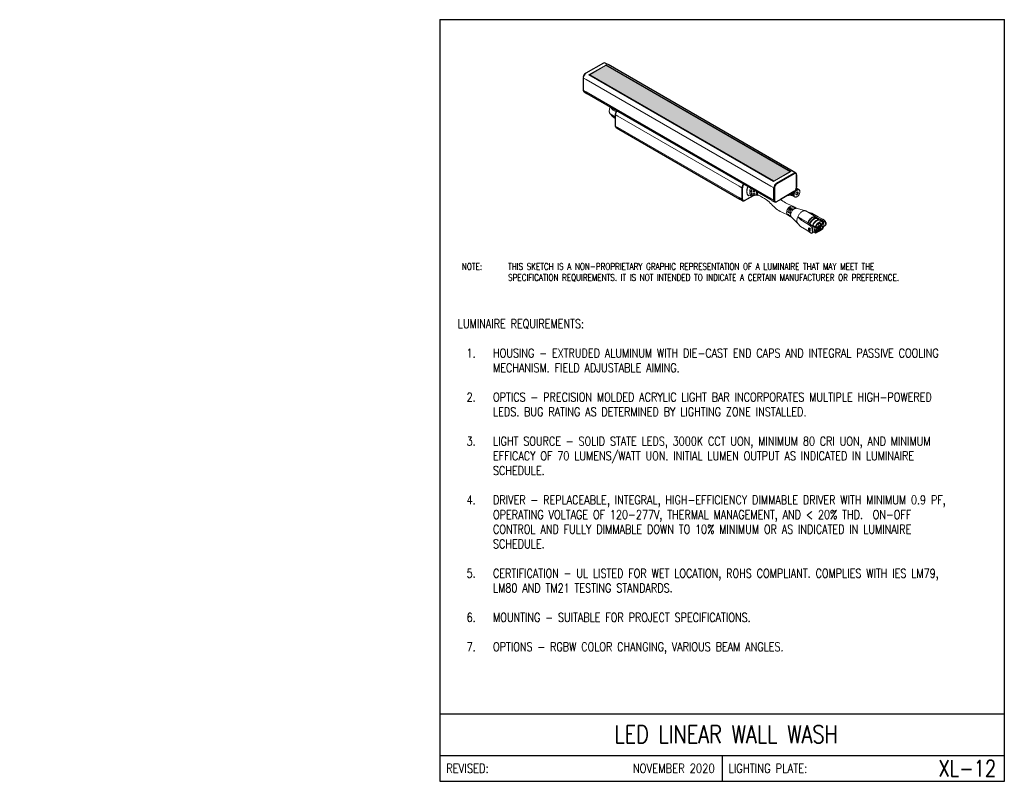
# Model space of a CAD drawing. Header units: inches. Extents: x -5.1 to 6.8, y 0 to 9.2.
import ezdxf
from ezdxf.enums import TextEntityAlignment as Align

# ---------------------------------------------------------------- set-up
doc = ezdxf.new("R2010")
doc.units = ezdxf.units.IN
doc.header["$MEASUREMENT"] = 0
doc.layers.add('E-DETL', color=10, linetype='CONTINUOUS', lineweight=30)
doc.layers.add('E-DETL-FINE', color=9, linetype='CONTINUOUS', lineweight=0)
doc.layers.add('E-DETL-TEXT', color=3, linetype='CONTINUOUS')
doc.styles.add('romans', font='ROMANS.SHX', dxfattribs={"width": 0.8})
doc.styles.get("Standard").update_dxf_attribs({"font": 'ROMANS.SHX', "width": 0.8, "height": 0.125})

msp = doc.modelspace()

# ---------------------------------------------------------------- hatches: boundary and pattern name
at = {"layer": 'E-DETL-FINE'}
h = msp.add_hatch(dxfattribs=at)
h.set_pattern_fill('DOTS', color=256, scale=0.3)
edge = h.paths.add_edge_path()
edge.add_ellipse((4.032, 7.245), major_axis=(0.00535, 0), ratio=0.577332, start_angle=225.0022, end_angle=314.9978)
edge.add_line((4.036, 7.243), (4.223, 7.351))
edge.add_ellipse((4.219, 7.353), major_axis=(0.00535, 0), ratio=0.577244, start_angle=315.0022, end_angle=404.9978)
edge.add_line((4.223, 7.355), (2.006, 8.635))
edge.add_ellipse((2.002, 8.633), major_axis=(0.00535, 0), ratio=0.577332, start_angle=45.0022, end_angle=134.9978)
edge.add_line((1.998, 8.635), (1.812, 8.527))
edge.add_ellipse((1.815, 8.525), major_axis=(0.00535, 0), ratio=0.577244, start_angle=135.0022, end_angle=224.9978)
edge.add_line((1.812, 8.523), (4.029, 7.243))

# ---------------------------------------------------------------- linework, layer by layer
at = {"layer": 'E-DETL'}
for p, q in [((0, 9.188), (0, 0)), ((0, 9.188), (6.81, 9.188)), ((6.81, 0), (6.81, 9.188)), ((1.973, 8.663), (1.763, 8.541)), ((2.029, 8.646), (1.995, 8.665)), ((4.261, 7.358), (2.03, 8.646)), ((1.731, 8.492), (1.731, 8.487)), ((1.731, 8.486), (1.731, 8.337)), ((1.761, 8.54), (1.758, 8.538)), ((1.74, 8.317), (1.774, 8.296)), ((1.774, 8.296), (4.004, 7.009)), ((2.117, 8.045), (2.117, 8.042)), ((2.117, 8.042), (2.117, 7.905)), ((2.126, 7.886), (2.158, 7.865)), ((2.159, 7.865), (3.62, 7.021)), ((4.061, 7.214), (4.272, 7.336)), ((4.276, 7.329), (4.065, 7.207)), ((4.295, 7.338), (4.261, 7.358)), ((4.304, 7.317), (4.303, 7.313)), ((4.303, 7.164), (4.303, 7.313)), ((4.304, 7.317), (4.304, 7.168)), ((3.65, 7.16), (3.645, 7.16)), ((3.645, 7.16), (3.645, 7.024)), ((3.65, 7.024), (3.65, 7.16)), ((4.03, 7.01), (4.03, 7.159)), ((4.037, 7.159), (4.037, 7.01)), ((4.302, 7.153), (4.303, 7.154)), ((4.303, 7.164), (4.304, 7.168)), ((4.303, 7.163), (4.304, 7.167)), ((4.304, 7.168), (4.304, 7.167)), ((3.62, 7.021), (3.654, 7.003)), ((3.65, 7.024), (3.645, 7.024)), ((3.676, 7.006), (3.783, 7.068)), ((3.783, 7.068), (3.678, 7.007)), ((4.005, 7.008), (4.039, 6.99)), ((4.065, 6.994), (4.276, 7.116)), ((4.272, 7.114), (4.11, 7.02)), ((4.276, 7.116), (4.272, 7.114)), ((3.678, 7.007), (3.676, 7.006)), ((4.065, 6.994), (4.061, 6.992)), ((4.064, 6.994), (4.061, 6.992)), ((0, 0.813), (6.81, 0.813)), ((0, 0.313), (6.81, 0.313)), ((3.405, 0.313), (3.405, 0)), ((0, 0), (6.81, 0))]:
    msp.add_line(p, q, dxfattribs=at)
for centre, radius, start, end in [((1.986, 8.644), 0.0226, 66.728, 125.5268), ((1.8, 8.483), 0.0686, 122.6055, 177.3945), ((1.792, 8.488), 0.0607, 123.959, 176.0464), ((1.753, 8.335), 0.0226, 174.4698, 233.2738), ((2.185, 8.039), 0.0679, 134.8596, 177.3039), ((2.18, 8.041), 0.0632, 133.8163, 176.9406), ((2.139, 7.903), 0.0223, 174.5613, 232.2437), ((4.284, 7.32), 0.0195, 350.786, 129.2033), ((4.287, 7.316), 0.0171, 350.786, 129.2033), ((3.712, 7.157), 0.0679, 134.8596, 177.3039), ((3.713, 7.157), 0.0632, 133.8163, 176.9406), ((4.098, 7.156), 0.0686, 122.6055, 177.3945), ((4.097, 7.157), 0.0601, 122.6055, 177.3945), ((4.243, 7.167), 0.0601, 302.6055, 357.3945), ((4.3, 7.134), 0.0197, 80.2187, 83.521), ((3.663, 7.02), 0.0191, 170.786, 309.2033), ((3.667, 7.021), 0.0175, 170.786, 309.2033), ((4.049, 7.007), 0.0195, 170.786, 309.2033), ((4.054, 7.008), 0.0171, 170.786, 309.2033)]:
    msp.add_arc(centre, radius, start, end, dxfattribs=at)
at = {"layer": 'E-DETL-FINE'}
for p, q in [((1.803, 8.526), (2.001, 8.64)), ((1.812, 8.527), (1.998, 8.635)), ((2.001, 8.64), (2.007, 8.644)), ((2.001, 8.64), (4.231, 7.352)), ((2.001, 8.636), (2.001, 8.64)), ((2.006, 8.635), (4.223, 7.355)), ((2.007, 8.644), (4.238, 7.356)), ((1.731, 8.486), (1.764, 8.466)), ((1.764, 8.466), (3.995, 7.179)), ((1.797, 8.522), (1.803, 8.526)), ((1.797, 8.522), (4.027, 7.234)), ((1.803, 8.526), (4.034, 7.238)), ((1.81, 8.525), (1.81, 8.522)), ((4.029, 7.243), (1.812, 8.523)), ((1.812, 8.523), (1.812, 8.521)), ((1.731, 8.337), (1.764, 8.317)), ((1.764, 8.317), (3.995, 7.029)), ((2.059, 8.132), (2.084, 8.104)), ((2.084, 8.104), (2.092, 8.098)), ((2.128, 8.077), (2.092, 8.098)), ((2.055, 8.052), (2.088, 8.017)), ((2.056, 8.052), (2.117, 8.016)), ((2.084, 8.022), (2.056, 8.052)), ((2.084, 8.022), (2.092, 8.015)), ((2.092, 8.015), (2.117, 8.001)), ((2.092, 8.013), (2.098, 8.008)), ((2.098, 8.008), (2.117, 7.997)), ((2.117, 7.997), (2.098, 8.008)), ((2.117, 8.042), (2.149, 8.022)), ((3.61, 7.178), (2.149, 8.022)), ((2.117, 7.905), (2.149, 7.885)), ((3.61, 7.042), (2.149, 7.885)), ((4.238, 7.356), (4.027, 7.234)), ((4.036, 7.243), (4.223, 7.351)), ((4.223, 7.347), (4.223, 7.351)), ((4.224, 7.348), (4.224, 7.353)), ((4.238, 7.356), (4.231, 7.352)), ((4.231, 7.352), (4.231, 7.352)), ((3.645, 7.16), (3.61, 7.178)), ((3.762, 7.128), (3.739, 7.115)), ((4.03, 7.159), (3.995, 7.178)), ((4.034, 7.238), (4.027, 7.234)), ((4.029, 7.241), (4.029, 7.243)), ((4.034, 7.238), (4.034, 7.238)), ((4.036, 7.243), (4.036, 7.239)), ((4.289, 7.128), (4.295, 7.125)), ((4.29, 7.129), (4.296, 7.126)), ((4.29, 7.129), (4.296, 7.126)), ((4.292, 7.132), (4.298, 7.128)), ((4.293, 7.133), (4.299, 7.129)), ((4.293, 7.132), (4.299, 7.129)), ((4.295, 7.136), (4.302, 7.131)), ((4.295, 7.136), (4.302, 7.131)), ((4.295, 7.136), (4.303, 7.132)), ((4.297, 7.14), (4.306, 7.134)), ((4.297, 7.139), (4.306, 7.134)), ((4.298, 7.143), (4.31, 7.136)), ((4.298, 7.143), (4.31, 7.136)), ((4.3, 7.146), (4.313, 7.138)), ((4.301, 7.151), (4.321, 7.14)), ((4.301, 7.148), (4.317, 7.139)), ((4.302, 7.153), (4.324, 7.14)), ((4.309, 7.151), (4.303, 7.155)), ((4.303, 7.154), (4.327, 7.14)), ((4.306, 7.152), (4.306, 7.153)), ((4.306, 7.153), (4.33, 7.139)), ((4.309, 7.151), (4.309, 7.151)), ((4.309, 7.151), (4.333, 7.138)), ((3.645, 7.024), (3.61, 7.042)), ((3.724, 7.063), (3.727, 7.065)), ((3.728, 7.064), (3.756, 7.066)), ((3.758, 7.112), (3.739, 7.115)), ((3.739, 7.102), (3.758, 7.099)), ((3.768, 7.072), (3.756, 7.066)), ((3.774, 7.067), (3.791, 7.068)), ((3.8, 7.123), (3.777, 7.109)), ((3.796, 7.106), (3.777, 7.109)), ((3.777, 7.096), (3.796, 7.092)), ((3.809, 7.069), (3.829, 7.071)), ((3.809, 7.069), (3.818, 7.07)), ((3.817, 7.07), (3.839, 7.068)), ((3.838, 7.072), (3.839, 7.071)), ((4.03, 7.01), (3.995, 7.029)), ((4.184, 7.063), (4.252, 7.066)), ((4.232, 7.08), (4.212, 7.079)), ((4.232, 7.08), (4.223, 7.085)), ((4.238, 7.088), (4.232, 7.091)), ((4.248, 7.093), (4.25, 7.096)), ((4.248, 7.093), (4.272, 7.079)), ((4.25, 7.092), (4.248, 7.093)), ((4.248, 7.089), (4.25, 7.091)), ((4.248, 7.089), (4.272, 7.075)), ((4.249, 7.088), (4.248, 7.089)), ((4.248, 7.084), (4.249, 7.087)), ((4.248, 7.084), (4.272, 7.07)), ((4.248, 7.08), (4.25, 7.083)), ((4.248, 7.08), (4.272, 7.066)), ((4.248, 7.069), (4.258, 7.063)), ((4.249, 7.098), (4.251, 7.1)), ((4.249, 7.098), (4.273, 7.084)), ((4.25, 7.096), (4.249, 7.098)), ((4.249, 7.088), (4.272, 7.075)), ((4.249, 7.087), (4.272, 7.074)), ((4.249, 7.076), (4.25, 7.079)), ((4.249, 7.076), (4.273, 7.063)), ((4.25, 7.096), (4.273, 7.083)), ((4.25, 7.096), (4.273, 7.083)), ((4.25, 7.092), (4.272, 7.079)), ((4.25, 7.091), (4.272, 7.078)), ((4.25, 7.083), (4.25, 7.083)), ((4.25, 7.083), (4.272, 7.07)), ((4.25, 7.073), (4.251, 7.075)), ((4.25, 7.073), (4.274, 7.059)), ((4.251, 7.101), (4.251, 7.101)), ((4.251, 7.101), (4.274, 7.088)), ((4.251, 7.1), (4.274, 7.087)), ((4.252, 7.102), (4.274, 7.089)), ((4.252, 7.07), (4.252, 7.072)), ((4.252, 7.07), (4.276, 7.056)), ((4.253, 7.067), (4.254, 7.069)), ((4.253, 7.067), (4.278, 7.053)), ((4.255, 7.104), (4.275, 7.092)), ((4.255, 7.104), (4.275, 7.092)), ((4.256, 7.065), (4.256, 7.066)), ((4.256, 7.065), (4.28, 7.051)), ((4.257, 7.105), (4.276, 7.094)), ((4.258, 7.063), (4.282, 7.049)), ((4.258, 7.063), (4.258, 7.063)), ((4.259, 7.106), (4.277, 7.096)), ((4.26, 7.107), (4.277, 7.097)), ((4.262, 7.108), (4.278, 7.099)), ((4.264, 7.109), (4.279, 7.101)), ((4.265, 7.11), (4.279, 7.102)), ((4.267, 7.111), (4.28, 7.103)), ((4.27, 7.113), (4.281, 7.106)), ((4.27, 7.112), (4.281, 7.106)), ((4.273, 7.114), (4.272, 7.114)), ((4.272, 7.114), (4.282, 7.108)), ((4.273, 7.114), (4.277, 7.117)), ((4.275, 7.116), (4.284, 7.111)), ((4.275, 7.115), (4.283, 7.11)), ((4.278, 7.117), (4.285, 7.113)), ((4.279, 7.118), (4.286, 7.114)), ((4.28, 7.119), (4.287, 7.115)), ((4.282, 7.12), (4.288, 7.117)), ((4.283, 7.122), (4.289, 7.118)), ((4.284, 7.122), (4.29, 7.119)), ((4.286, 7.124), (4.291, 7.121)), ((4.287, 7.126), (4.293, 7.123)), ((4.287, 7.125), (4.292, 7.122)), ((4.296, 7.084), (4.31, 7.076)), ((4.298, 7.095), (4.304, 7.102)), ((4.304, 7.102), (4.304, 7.103)), ((4.304, 7.102), (4.322, 7.091)), ((4.308, 7.052), (4.31, 7.053)), ((4.344, 7.112), (4.344, 7.114)), ((4.23, 6.921), (4.242, 6.914)), ((4.23, 6.921), (4.23, 6.902)), ((4.261, 6.925), (4.249, 6.932)), ((4.254, 6.907), (4.266, 6.9)), ((4.254, 6.887), (4.254, 6.907)), ((4.27, 6.931), (4.258, 6.938)), ((4.285, 6.911), (4.273, 6.918)), ((4.294, 6.917), (4.282, 6.924)), ((4.196, 6.833), (4.208, 6.826)), ((4.214, 6.875), (4.197, 6.865)), ((4.197, 6.865), (4.209, 6.858)), ((4.209, 6.836), (4.197, 6.843)), ((4.22, 6.818), (4.232, 6.811)), ((4.238, 6.861), (4.221, 6.851)), ((4.233, 6.844), (4.221, 6.851)), ((4.221, 6.829), (4.233, 6.822)), ((4.232, 6.832), (4.233, 6.844)), ((4.233, 6.822), (4.232, 6.832)), ((4.318, 6.811), (4.314, 6.8)), ((4.318, 6.811), (4.326, 6.826)), ((4.318, 6.811), (4.368, 6.782)), ((4.352, 6.776), (4.318, 6.811)), ((4.352, 6.776), (4.354, 6.773)), ((4.354, 6.773), (4.428, 6.73)), ((4.368, 6.782), (4.438, 6.74)), ((4.538, 6.809), (4.417, 6.88)), ((4.418, 6.879), (4.417, 6.88)), ((4.433, 6.87), (4.486, 6.853)), ((4.489, 6.852), (4.486, 6.853)), ((4.489, 6.852), (4.563, 6.808)), ((4.543, 6.795), (4.533, 6.8)), ((4.547, 6.801), (4.546, 6.802)), ((4.547, 6.801), (4.551, 6.792)), ((4.547, 6.801), (4.603, 6.773)), ((4.547, 6.801), (4.547, 6.801)), ((4.577, 6.774), (4.556, 6.787)), ((4.563, 6.808), (4.616, 6.782)), ((4.318, 6.729), (4.317, 6.73)), ((4.318, 6.729), (4.352, 6.693)), ((4.353, 6.692), (4.352, 6.693)), ((4.353, 6.692), (4.427, 6.648)), ((4.428, 6.73), (4.472, 6.699)), ((4.44, 6.739), (4.438, 6.74)), ((4.44, 6.739), (4.44, 6.739)), ((4.487, 6.706), (4.44, 6.739)), ((4.461, 6.673), (4.47, 6.666)), ((4.461, 6.669), (4.469, 6.664)), ((4.505, 6.698), (4.504, 6.697)), ((4.518, 6.696), (4.504, 6.697)), ((4.505, 6.698), (4.514, 6.698)), ((4.525, 6.68), (4.506, 6.692)), ((4.506, 6.692), (4.529, 6.69)), ((4.509, 6.7), (4.529, 6.69)), ((4.525, 6.68), (4.525, 6.68)), ((4.572, 6.676), (4.525, 6.68)), ((4.528, 6.676), (4.572, 6.672)), ((4.529, 6.69), (4.536, 6.704)), ((4.529, 6.69), (4.529, 6.69)), ((4.529, 6.689), (4.576, 6.685)), ((4.578, 6.687), (4.533, 6.691)), ((4.538, 6.651), (4.561, 6.638)), ((4.563, 6.642), (4.54, 6.655)), ((4.563, 6.656), (4.549, 6.664)), ((4.553, 6.687), (4.572, 6.676)), ((4.554, 6.687), (4.554, 6.687)), ((4.555, 6.687), (4.555, 6.686)), ((4.558, 6.665), (4.559, 6.665)), ((4.56, 6.683), (4.56, 6.687)), ((4.563, 6.656), (4.563, 6.642)), ((4.566, 6.697), (4.566, 6.697)), ((4.567, 6.656), (4.566, 6.642)), ((4.568, 6.686), (4.58, 6.679)), ((4.572, 6.634), (4.572, 6.672)), ((4.573, 6.633), (4.573, 6.673)), ((4.581, 6.681), (4.574, 6.685)), ((4.578, 6.686), (4.625, 6.744)), ((4.624, 6.743), (4.578, 6.687)), ((4.58, 6.679), (4.58, 6.638)), ((4.628, 6.74), (4.581, 6.681)), ((4.581, 6.638), (4.617, 6.659)), ((4.629, 6.735), (4.584, 6.679)), ((4.584, 6.679), (4.584, 6.641)), ((4.618, 6.66), (4.584, 6.641)), ((4.587, 6.732), (4.587, 6.732)), ((4.604, 6.663), (4.59, 6.671)), ((4.59, 6.656), (4.59, 6.67)), ((4.59, 6.655), (4.59, 6.669)), ((4.591, 6.656), (4.59, 6.657)), ((4.59, 6.656), (4.59, 6.656)), ((4.618, 6.751), (4.591, 6.767)), ((4.604, 6.663), (4.591, 6.656)), ((4.606, 6.66), (4.593, 6.653)), ((4.614, 6.697), (4.615, 6.697)), ((4.624, 6.742), (4.628, 6.74)), ((4.628, 6.74), (4.628, 6.74)), ((4.639, 6.697), (4.648, 6.703)), ((4.661, 6.729), (4.661, 6.727)), ((4.471, 6.617), (4.427, 6.648)), ((4.469, 6.634), (4.46, 6.64)), ((4.469, 6.65), (4.464, 6.647)), ((4.469, 6.644), (4.464, 6.647)), ((4.489, 6.611), (4.5, 6.616)), ((4.494, 6.63), (4.494, 6.633)), ((4.501, 6.627), (4.502, 6.626)), ((4.504, 6.629), (4.502, 6.631)), ((4.504, 6.629), (4.531, 6.613)), ((4.504, 6.628), (4.531, 6.613)), ((4.505, 6.626), (4.507, 6.627)), ((4.535, 6.639), (4.548, 6.631)), ((4.537, 6.613), (4.574, 6.634)), ((4.572, 6.634), (4.538, 6.614)), ((4.561, 6.638), (4.548, 6.631)), ((4.563, 6.635), (4.55, 6.628)), ((4.58, 6.638), (4.573, 6.642)), ((4.58, 6.638), (4.58, 6.638))]:
    msp.add_line(p, q, dxfattribs=at)
at = {"layer": 'E-DETL-FINE', "flags": 128}
for points in [[(2.055, 8.134), (2.049, 8.118), (2.046, 8.102), (2.044, 8.087), (2.045, 8.074), (2.049, 8.062), (2.055, 8.053), (2.055, 8.052)], [(4.31, 7.132), (4.301, 7.125), (4.292, 7.117), (4.285, 7.106), (4.28, 7.095), (4.276, 7.084), (4.275, 7.073), (4.276, 7.063), (4.28, 7.055), (4.285, 7.05), (4.292, 7.048), (4.301, 7.049), (4.31, 7.053), (4.318, 7.059), (4.327, 7.068), (4.334, 7.078), (4.339, 7.09), (4.343, 7.101), (4.344, 7.112), (4.343, 7.122), (4.339, 7.129), (4.334, 7.134), (4.327, 7.136), (4.318, 7.136), (4.31, 7.132)], [(3.832, 7.096), (3.831, 7.103), (3.832, 7.108)], [(3.832, 7.088), (3.833, 7.098), (3.836, 7.106)], [(4.198, 6.905), (4.192, 6.894), (4.188, 6.882), (4.185, 6.87), (4.184, 6.86), (4.185, 6.85), (4.188, 6.842), (4.193, 6.836), (4.196, 6.833)], [(4.258, 6.938), (4.256, 6.939), (4.247, 6.941), (4.237, 6.939), (4.227, 6.935), (4.216, 6.927), (4.207, 6.917), (4.198, 6.905)], [(4.438, 6.74), (4.446, 6.756), (4.456, 6.771), (4.467, 6.784), (4.48, 6.795), (4.492, 6.804), (4.505, 6.81), (4.517, 6.813), (4.528, 6.812), (4.538, 6.809), (4.546, 6.802)], [(4.443, 6.737), (4.45, 6.751), (4.459, 6.765), (4.469, 6.778), (4.48, 6.788), (4.492, 6.796), (4.504, 6.802), (4.515, 6.804), (4.525, 6.803), (4.533, 6.8)], [(4.465, 6.722), (4.466, 6.723), (4.473, 6.738), (4.482, 6.752), (4.492, 6.764), (4.504, 6.775), (4.515, 6.783), (4.527, 6.788), (4.538, 6.791), (4.548, 6.79), (4.556, 6.787)], [(4.497, 6.693), (4.5, 6.702), (4.508, 6.717), (4.517, 6.731), (4.527, 6.744), (4.538, 6.754), (4.55, 6.762), (4.562, 6.768), (4.573, 6.77), (4.583, 6.77), (4.591, 6.767)], [(4.551, 6.794), (4.55, 6.795), (4.546, 6.802)], [(4.531, 6.613), (4.526, 6.618), (4.523, 6.624), (4.52, 6.632), (4.519, 6.64), (4.519, 6.649), (4.52, 6.659), (4.522, 6.669), (4.525, 6.68)], [(4.536, 6.704), (4.537, 6.705), (4.547, 6.72), (4.558, 6.732), (4.571, 6.743), (4.583, 6.75), (4.595, 6.754), (4.607, 6.754), (4.617, 6.751), (4.624, 6.745)], [(4.559, 6.665), (4.561, 6.662), (4.563, 6.656)], [(4.587, 6.732), (4.59, 6.729), (4.591, 6.723), (4.59, 6.716), (4.587, 6.709), (4.582, 6.702), (4.576, 6.698), (4.571, 6.696), (4.566, 6.697), (4.566, 6.697)], [(4.615, 6.697), (4.617, 6.694), (4.618, 6.688), (4.617, 6.681), (4.614, 6.674), (4.609, 6.668), (4.604, 6.663)], [(4.531, 6.613), (4.531, 6.613), (4.531, 6.613)], [(4.548, 6.631), (4.542, 6.629), (4.538, 6.63)]]:
    msp.add_lwpolyline(points, dxfattribs=at)
at = {"layer": 'E-DETL-FINE'}
for centre, radius, start, end in [((2.125, 8.037), 0.0398, 212.553, 226.0788), ((4.345, 7.075), 0.0707, 131.5975, 135.6148), ((4.341, 7.081), 0.0634, 127.2857, 131.6053), ((4.336, 7.087), 0.0557, 122.5861, 127.2946), ((4.3, 7.136), 0.0183, 70.3837, 80.2858), ((4.301, 7.137), 0.0172, 60.0169, 70.3453), ((4.332, 7.093), 0.048, 117.3984, 122.5963), ((4.328, 7.1), 0.0408, 111.6087, 117.4094), ((4.326, 7.106), 0.0342, 105.0956, 111.6197), ((4.325, 7.111), 0.0285, 97.7448, 105.1044), ((4.324, 7.116), 0.024, 89.4797, 97.7476), ((4.324, 7.119), 0.0205, 80.3097, 89.4713), ((4.324, 7.122), 0.0183, 70.3837, 80.2858), ((4.325, 7.123), 0.0172, 60.0169, 70.3453), ((4.325, 7.123), 0.0172, 49.6442, 59.9723), ((4.324, 7.122), 0.0183, 39.7047, 49.6058), ((4.322, 7.12), 0.0205, 30.5205, 39.6808), ((4.319, 7.119), 0.024, 22.2457, 30.5121), ((4.315, 7.117), 0.0285, 14.8902, 22.2485), ((3.849, 7.086), 0.0173, 172.7265, 234.2635), ((4.23, 7.087), 0.00737, 285.8877, 356.699), ((4.263, 7.09), 0.026, 172.1818, 234.1327), ((4.311, 7.085), 0.0634, 168.3937, 172.7127), ((4.303, 7.086), 0.0557, 172.7038, 177.4116), ((4.296, 7.086), 0.0481, 177.4015, 182.5985), ((4.288, 7.086), 0.0408, 182.5875, 188.3872), ((4.282, 7.085), 0.0342, 188.3761, 194.899), ((4.317, 7.084), 0.0692, 166.1633, 168.4239), ((4.249, 7.087), 0.000411, 319.1089, 40.8911), ((4.276, 7.084), 0.0285, 194.8902, 202.2485), ((4.25, 7.096), 0.000525, 316.3267, 24.7796), ((4.249, 7.092), 0.000467, 317.8256, 32.2898), ((4.272, 7.082), 0.024, 202.2457, 210.5121), ((4.251, 7.101), 0.00058, 314.5525, 18.2335), ((4.269, 7.08), 0.0205, 210.5205, 219.6808), ((4.268, 7.079), 0.0183, 219.7047, 229.6058), ((4.267, 7.078), 0.0172, 229.6442, 239.9723), ((4.335, 7.071), 0.0634, 168.3937, 172.7127), ((4.327, 7.072), 0.0557, 172.7038, 177.4116), ((4.32, 7.073), 0.0481, 177.4015, 182.5985), ((4.312, 7.072), 0.0408, 182.5875, 188.3872), ((4.306, 7.071), 0.0342, 188.3761, 194.899), ((4.342, 7.07), 0.0707, 164.3845, 168.4014), ((4.3, 7.07), 0.0285, 194.8902, 202.2485), ((4.348, 7.068), 0.0772, 160.6018, 164.3912), ((4.296, 7.068), 0.024, 202.2457, 210.5121), ((4.353, 7.066), 0.0824, 156.9808, 160.6078), ((4.293, 7.066), 0.0205, 210.5205, 219.6808), ((4.357, 7.065), 0.0861, 153.4638, 156.9863), ((4.292, 7.065), 0.0183, 219.7047, 229.6058), ((4.358, 7.064), 0.088, 149.9975, 153.4689), ((4.291, 7.064), 0.0172, 229.6442, 239.9723), ((4.358, 7.064), 0.088, 146.5311, 150.0025), ((4.291, 7.064), 0.0172, 240.0169, 250.3453), ((4.357, 7.065), 0.0861, 143.0136, 146.5362), ((4.291, 7.065), 0.0183, 250.3837, 260.2858), ((4.354, 7.067), 0.0824, 139.3918, 143.019), ((4.292, 7.067), 0.0205, 260.3097, 269.4713), ((4.35, 7.071), 0.0772, 135.6081, 139.3978), ((4.292, 7.071), 0.024, 269.4797, 277.7476), ((4.291, 7.075), 0.0285, 277.7448, 285.1044), ((4.314, 7.085), 0.0179, 153.4364, 206.5636), ((4.326, 7.083), 0.0301, 122.638, 159.7729), ((4.304, 7.083), 0.00863, 220.5328, 309.2482), ((4.29, 7.081), 0.0342, 285.0956, 291.6197), ((4.287, 7.087), 0.0408, 291.6087, 297.4094), ((4.285, 7.092), 0.0464, 297.3527, 300.0173), ((4.315, 7.102), 0.00863, 40.5328, 129.2482), ((4.293, 7.102), 0.0301, 302.638, 339.7729), ((4.306, 7.099), 0.0179, 333.4364, 26.5636), ((4.31, 7.115), 0.0342, 8.3761, 14.899), ((4.303, 7.115), 0.0408, 2.5875, 8.3872), ((4.298, 7.114), 0.0462, 359.9823, 2.6502), ((4.293, 6.846), 0.0978, 148.0032, 168.8144), ((4.305, 6.839), 0.0978, 148.0032, 168.8144), ((4.293, 6.848), 0.0966, 130.5366, 148.8022), ((4.305, 6.841), 0.0966, 130.5366, 148.8022), ((4.317, 6.834), 0.0966, 130.5366, 148.8022), ((4.258, 6.91), 0.0236, 42.4721, 112.436), ((4.27, 6.902), 0.0254, 61.9805, 110.9952), ((4.282, 6.896), 0.0235, 40.584, 112.4734), ((4.22, 6.846), 0.0234, 187.3669, 256.8082), ((4.234, 6.84), 0.0255, 189.0747, 236.9698), ((4.317, 6.832), 0.0978, 148.0032, 168.8144), ((4.244, 6.832), 0.0235, 187.3679, 256.7589), ((4.565, 6.66), 0.00415, 242.0972, 297.3267), ((4.571, 6.673), 0.00272, 11.7619, 58.3656), ((4.589, 6.671), 0.00137, 294.5025, 354.1139), ((4.589, 6.656), 0.00137, 294.5025, 354.1139), ((4.591, 6.657), 0.00145, 256.496, 304.7005), ((4.589, 6.653), 0.00418, 2.3154, 57.1072), ((4.602, 6.66), 0.00418, 2.3154, 57.1072), ((4.617, 6.66), 0.00136, 305.4937, 5.1471), ((4.622, 6.665), 0.00089, 242.0429, 275.3896), ((4.553, 6.725), 0.102, 358.9443, 0.1859), ((4.586, 6.634), 0.0855, 178.8241, 180.3061), ((4.503, 6.63), 0.00374, 237.6169, 313.4873), ((4.532, 6.615), 0.00269, 245.8406, 330.3124), ((4.536, 6.614), 0.00136, 305.4937, 5.1471), ((4.546, 6.628), 0.00418, 2.3154, 57.1072), ((4.558, 6.642), 0.00421, 302.5421, 356.8793), ((4.558, 6.635), 0.00418, 2.3154, 57.1072), ((4.565, 6.645), 0.00415, 242.0972, 297.3267)]:
    msp.add_arc(centre, radius, start, end, dxfattribs=at)
for centre, ratio, start_param, end_param in [((2.002, 8.633), 0.577332, 0.785436, 2.356156), ((1.815, 8.525), 0.577244, 2.356233, 3.926953), ((4.219, 7.353), 0.577244, 5.497825, 7.068545), ((4.032, 7.245), 0.577332, 3.927029, 5.497749)]:
    msp.add_ellipse(centre, major_axis=(0.00535, 0), ratio=ratio, start_param=start_param, end_param=end_param, dxfattribs=at)
for points, knots in [([(2.056, 8.052), (2.054, 8.054), (2.05, 8.059), (2.047, 8.068), (2.045, 8.078), (2.045, 8.088), (2.045, 8.1), (2.048, 8.112), (2.052, 8.124), (2.054, 8.131), (2.056, 8.135)], [0, 0, 0, 0, 0.1399279, 0.2839139, 0.3919422, 0.5017995, 0.641729, 0.7857164, 0.8919884, 1, 1, 1, 1]), ([(2.088, 8.017), (2.088, 8.016), (2.09, 8.015), (2.091, 8.013), (2.092, 8.012)], [0, 0, 0, 0, 0.318975, 1, 1, 1, 1]), ([(3.717, 7.175), (3.714, 7.169), (3.707, 7.152), (3.702, 7.126), (3.702, 7.099), (3.71, 7.076), (3.719, 7.067), (3.724, 7.063)], [0, 0, 0, 0, 0.132731, 0.349615, 0.566333, 0.783123, 1, 1, 1, 1]), ([(3.719, 7.173), (3.719, 7.173), (3.717, 7.17), (3.713, 7.16), (3.709, 7.145), (3.706, 7.131), (3.705, 7.122), (3.705, 7.114), (3.705, 7.106), (3.706, 7.098), (3.707, 7.091), (3.71, 7.083), (3.714, 7.076), (3.719, 7.069), (3.723, 7.066), (3.725, 7.064)], [0, 0, 0, 0, 0.004748, 0.069644, 0.224385, 0.319128, 0.381771, 0.444852, 0.509363, 0.574389, 0.651323, 0.713615, 0.823685, 0.911497, 1, 1, 1, 1]), ([(3.739, 7.115), (3.74, 7.125), (3.742, 7.138), (3.748, 7.152), (3.75, 7.156)], [0, 0, 0, 0, 0.71252, 1, 1, 1, 1]), ([(3.767, 7.146), (3.766, 7.145), (3.761, 7.135), (3.759, 7.123), (3.758, 7.114), (3.758, 7.112)], [0, 0, 0, 0, 0.112456, 0.871943, 1, 1, 1, 1]), ([(3.777, 7.109), (3.778, 7.117), (3.779, 7.126), (3.783, 7.135), (3.784, 7.136)], [0, 0, 0, 0, 0.855289, 1, 1, 1, 1]), ([(3.801, 7.126), (3.801, 7.126), (3.798, 7.12), (3.797, 7.113), (3.796, 7.106)], [0, 0, 0, 0, 0.00053, 1, 1, 1, 1]), ([(3.756, 7.066), (3.754, 7.068), (3.749, 7.072), (3.744, 7.08), (3.74, 7.09), (3.739, 7.098), (3.739, 7.102)], [0, 0, 0, 0, 0.253009, 0.513466, 0.75361, 1, 1, 1, 1]), ([(3.758, 7.099), (3.758, 7.095), (3.759, 7.088), (3.763, 7.079), (3.768, 7.072), (3.772, 7.069), (3.774, 7.067)], [0, 0, 0, 0, 0.2531571, 0.5137161, 0.753778, 1, 1, 1, 1]), ([(3.791, 7.068), (3.789, 7.07), (3.785, 7.073), (3.781, 7.079), (3.778, 7.087), (3.777, 7.093), (3.777, 7.096)], [0, 0, 0, 0, 0.254784, 0.517023, 0.755535, 1, 1, 1, 1]), ([(3.805, 7.072), (3.803, 7.071), (3.798, 7.069), (3.793, 7.069), (3.791, 7.068)], [0, 0, 0, 0, 0.510111, 1, 1, 1, 1]), ([(3.796, 7.092), (3.796, 7.09), (3.797, 7.084), (3.8, 7.078), (3.804, 7.073), (3.807, 7.07), (3.809, 7.069)], [0, 0, 0, 0, 0.257046, 0.521569, 0.757927, 1, 1, 1, 1]), ([(3.821, 7.114), (3.821, 7.114), (3.821, 7.112), (3.819, 7.107), (3.819, 7.102), (3.818, 7.097), (3.818, 7.093), (3.818, 7.09), (3.819, 7.086), (3.82, 7.083), (3.821, 7.079), (3.823, 7.076), (3.826, 7.073), (3.827, 7.072), (3.829, 7.071), (3.829, 7.071)], [0, 0, 0, 0, 0.024659, 0.097287, 0.235951, 0.306099, 0.377358, 0.447447, 0.518065, 0.590301, 0.663075, 0.801423, 0.871407, 0.942489, 1, 1, 1, 1]), ([(3.829, 7.071), (3.833, 7.069), (3.837, 7.067), (3.842, 7.069), (3.843, 7.069)], [0, 0, 0, 0, 0.796579, 1, 1, 1, 1]), ([(4.11, 7.02), (4.113, 7.017), (4.157, 6.981), (4.21, 6.959), (4.258, 6.938)], [0.2582874, 0.2582874, 0.2582874, 0.2582874, 0.2724618, 0.4283889, 0.4283889, 0.4283889, 0.4283889]), ([(4.296, 7.086), (4.296, 7.086), (4.295, 7.085), (4.296, 7.081), (4.297, 7.078), (4.298, 7.077)], [0, 0, 0, 0, 0.018662, 0.699783, 1, 1, 1, 1]), ([(4.298, 7.077), (4.298, 7.078), (4.3, 7.078), (4.305, 7.078), (4.308, 7.077), (4.31, 7.076)], [0, 0, 0, 0, 0.439118, 0.751368, 1, 1, 1, 1]), ([(4.322, 7.107), (4.319, 7.108), (4.315, 7.109), (4.311, 7.109), (4.31, 7.109), (4.31, 7.108)], [0, 0, 0, 0, 0.4391178, 0.7513679, 1, 1, 1, 1]), ([(4.31, 7.076), (4.31, 7.079), (4.312, 7.083), (4.317, 7.088), (4.32, 7.09), (4.322, 7.091)], [0, 0, 0, 0, 0.4391178, 0.7513679, 1, 1, 1, 1]), ([(4.322, 7.091), (4.321, 7.092), (4.32, 7.095), (4.319, 7.1), (4.32, 7.105), (4.321, 7.107), (4.322, 7.107)], [0, 0, 0, 0, 0.1501, 0.490642, 0.818, 1, 1, 1, 1]), ([(4.266, 6.9), (4.262, 6.896), (4.255, 6.889), (4.245, 6.875), (4.237, 6.859), (4.235, 6.849), (4.233, 6.844)], [0, 0, 0, 0, 0.245012, 0.5, 0.754988, 1, 1, 1, 1]), ([(4.301, 6.911), (4.3, 6.912), (4.295, 6.914), (4.289, 6.912), (4.285, 6.911)], [0, 0, 0, 0, 0.331034, 1, 1, 1, 1]), ([(4.411, 6.882), (4.393, 6.887), (4.356, 6.897), (4.319, 6.907), (4.301, 6.912)], [0, 0, 0, 0, 0.5, 1, 1, 1, 1]), ([(4.233, 6.822), (4.234, 6.817), (4.236, 6.812), (4.239, 6.809), (4.24, 6.809)], [0, 0, 0, 0, 0.84137, 1, 1, 1, 1]), ([(4.239, 6.809), (4.252, 6.796), (4.278, 6.769), (4.304, 6.743), (4.317, 6.729)], [0, 0, 0, 0, 0.4999783, 1, 1, 1, 1]), ([(4.313, 6.735), (4.312, 6.739), (4.308, 6.747), (4.307, 6.763), (4.308, 6.776), (4.31, 6.784), (4.311, 6.79), (4.313, 6.795), (4.314, 6.8)], [0, 0, 0, 0, 0.250142, 0.499878, 0.753013, 0.77812, 0.827688, 1, 1, 1, 1]), ([(4.564, 6.782), (4.563, 6.783), (4.56, 6.787), (4.554, 6.791), (4.546, 6.795), (4.536, 6.796), (4.526, 6.794), (4.517, 6.791), (4.507, 6.785), (4.498, 6.779), (4.49, 6.771), (4.483, 6.763), (4.476, 6.755), (4.468, 6.743), (4.463, 6.733), (4.46, 6.727), (4.46, 6.726)], [0, 0, 0, 0, 0.035117, 0.115468, 0.204758, 0.288378, 0.37081, 0.451211, 0.529254, 0.603938, 0.681189, 0.738241, 0.792235, 0.880926, 0.97551, 1, 1, 1, 1]), ([(4.598, 6.762), (4.597, 6.763), (4.595, 6.767), (4.589, 6.771), (4.58, 6.775), (4.571, 6.775), (4.561, 6.774), (4.551, 6.77), (4.542, 6.765), (4.532, 6.758), (4.524, 6.751), (4.517, 6.743), (4.51, 6.734), (4.503, 6.723), (4.497, 6.712), (4.494, 6.704), (4.493, 6.702), (4.493, 6.701)], [0, 0, 0, 0, 0.034169, 0.112352, 0.199233, 0.280596, 0.360804, 0.439035, 0.514972, 0.587642, 0.662808, 0.718321, 0.770858, 0.857156, 0.949187, 0.986187, 1, 1, 1, 1]), ([(4.622, 6.762), (4.619, 6.764), (4.612, 6.768), (4.606, 6.772), (4.603, 6.773)], [0, 0, 0, 0, 0.501302, 1, 1, 1, 1]), ([(4.616, 6.782), (4.618, 6.781), (4.623, 6.778), (4.634, 6.771), (4.647, 6.76), (4.656, 6.748), (4.66, 6.737), (4.661, 6.732), (4.661, 6.729)], [0, 0, 0, 0, 0.125137, 0.250449, 0.500162, 0.749808, 0.875692, 1, 1, 1, 1]), ([(4.317, 6.73), (4.316, 6.73), (4.315, 6.732), (4.314, 6.734), (4.313, 6.735)], [0, 0, 0, 0, 0.408151, 1, 1, 1, 1]), ([(4.46, 6.64), (4.46, 6.641), (4.458, 6.642), (4.455, 6.645), (4.453, 6.647), (4.45, 6.652), (4.448, 6.658), (4.446, 6.664), (4.448, 6.67), (4.45, 6.673), (4.453, 6.675), (4.456, 6.675), (4.458, 6.674), (4.46, 6.673), (4.461, 6.673)], [0, 0, 0, 0, 0.061258, 0.122557, 0.184437, 0.246881, 0.373023, 0.500442, 0.62777, 0.753757, 0.816156, 0.87804, 0.939253, 1, 1, 1, 1]), ([(4.464, 6.647), (4.464, 6.648), (4.463, 6.649), (4.46, 6.651), (4.458, 6.655), (4.455, 6.659), (4.455, 6.664), (4.455, 6.668), (4.457, 6.67), (4.458, 6.67)], [0, 0, 0, 0, 0.083302, 0.168186, 0.33532, 0.50254, 0.669234, 0.835783, 1, 1, 1, 1]), ([(4.458, 6.67), (4.458, 6.67), (4.459, 6.671), (4.461, 6.67), (4.462, 6.669)], [0, 0, 0, 0, 0.49139, 1, 1, 1, 1]), ([(4.46, 6.67), (4.46, 6.669), (4.459, 6.666), (4.46, 6.662), (4.462, 6.657), (4.465, 6.654), (4.467, 6.651), (4.468, 6.65), (4.469, 6.65)], [0, 0, 0, 0, 0.162423, 0.371274, 0.580637, 0.790245, 0.89735, 1, 1, 1, 1]), ([(4.461, 6.673), (4.461, 6.672), (4.46, 6.672), (4.461, 6.671), (4.461, 6.67), (4.461, 6.67), (4.462, 6.669), (4.462, 6.669)], [0, 0, 0, 0, 0.238749, 0.477499, 0.716248, 0.954997, 1, 1, 1, 1]), ([(4.469, 6.653), (4.468, 6.653), (4.467, 6.655), (4.464, 6.658), (4.462, 6.662), (4.461, 6.665), (4.461, 6.668), (4.461, 6.669), (4.461, 6.669)], [0, 0, 0, 0, 0.0664501, 0.3378929, 0.5630797, 0.7436494, 0.8924241, 1, 1, 1, 1]), ([(4.494, 6.633), (4.494, 6.635), (4.494, 6.641), (4.493, 6.653), (4.49, 6.67), (4.484, 6.685), (4.478, 6.694), (4.474, 6.697), (4.472, 6.699)], [0, 0, 0, 0, 0.124607, 0.250781, 0.500553, 0.750144, 0.87519, 1, 1, 1, 1]), ([(4.487, 6.706), (4.49, 6.704), (4.494, 6.7), (4.497, 6.694), (4.499, 6.691)], [0, 0, 0, 0, 0.499352, 1, 1, 1, 1]), ([(4.5, 6.636), (4.5, 6.64), (4.5, 6.648), (4.5, 6.663), (4.5, 6.678), (4.499, 6.687), (4.499, 6.691)], [0, 0, 0, 0, 0.2409773, 0.4978538, 0.7482952, 1, 1, 1, 1]), ([(4.504, 6.697), (4.504, 6.697), (4.504, 6.696), (4.504, 6.695), (4.504, 6.694), (4.504, 6.693), (4.505, 6.692), (4.505, 6.692), (4.506, 6.692)], [0, 0, 0, 0, 0.20694, 0.342832, 0.500074, 0.64687, 0.779265, 1, 1, 1, 1]), ([(4.509, 6.7), (4.509, 6.701), (4.508, 6.701), (4.507, 6.701), (4.507, 6.701), (4.506, 6.7), (4.505, 6.699), (4.505, 6.699), (4.505, 6.698)], [0, 0, 0, 0, 0.220731, 0.353127, 0.499926, 0.657173, 0.793067, 1, 1, 1, 1]), ([(4.534, 6.614), (4.532, 6.617), (4.526, 6.624), (4.522, 6.639), (4.522, 6.657), (4.526, 6.67), (4.528, 6.676)], [0, 0, 0, 0, 0.245238, 0.5, 0.754762, 1, 1, 1, 1]), ([(4.528, 6.676), (4.527, 6.676), (4.527, 6.677), (4.527, 6.678), (4.526, 6.679), (4.526, 6.679), (4.525, 6.679), (4.525, 6.68), (4.525, 6.68)], [0, 0, 0, 0, 0.29471, 0.502773, 0.64809, 0.777234, 0.893177, 1, 1, 1, 1]), ([(4.529, 6.69), (4.529, 6.689), (4.529, 6.689), (4.53, 6.689), (4.53, 6.689), (4.531, 6.69), (4.532, 6.69), (4.533, 6.69), (4.533, 6.691)], [0, 0, 0, 0, 0.106834, 0.222781, 0.351921, 0.497228, 0.705327, 1, 1, 1, 1]), ([(4.533, 6.691), (4.536, 6.696), (4.542, 6.707), (4.553, 6.722), (4.566, 6.735), (4.579, 6.744), (4.592, 6.75), (4.604, 6.752), (4.615, 6.75), (4.621, 6.745), (4.624, 6.743)], [0, 0, 0, 0, 0.123243, 0.25, 0.376757, 0.5, 0.623243, 0.75, 0.876757, 1, 1, 1, 1]), ([(4.55, 6.628), (4.549, 6.627), (4.545, 6.626), (4.541, 6.625), (4.537, 6.627), (4.535, 6.631), (4.534, 6.635), (4.534, 6.641), (4.536, 6.647), (4.539, 6.653), (4.543, 6.659), (4.547, 6.663), (4.552, 6.666), (4.557, 6.668), (4.561, 6.667), (4.564, 6.665), (4.566, 6.661), (4.566, 6.658), (4.567, 6.656)], [0, 0, 0, 0, 0.059177, 0.122889, 0.188614, 0.253316, 0.314228, 0.372183, 0.43462, 0.5, 0.56538, 0.627817, 0.685772, 0.746684, 0.811386, 0.877111, 0.940823, 1, 1, 1, 1]), ([(4.538, 6.63), (4.537, 6.631), (4.536, 6.632), (4.535, 6.634), (4.535, 6.637), (4.535, 6.641), (4.536, 6.646), (4.538, 6.652), (4.542, 6.657), (4.545, 6.661), (4.548, 6.663), (4.552, 6.665), (4.556, 6.666), (4.558, 6.666), (4.559, 6.665)], [0, 0, 0, 0, 0.088736, 0.164969, 0.228579, 0.280536, 0.378862, 0.474566, 0.567627, 0.659847, 0.72101, 0.798416, 0.891453, 1, 1, 1, 1]), ([(4.595, 6.723), (4.595, 6.72), (4.594, 6.717), (4.592, 6.711), (4.59, 6.707), (4.587, 6.703), (4.584, 6.698), (4.578, 6.694), (4.573, 6.692), (4.569, 6.692), (4.567, 6.693), (4.565, 6.695), (4.563, 6.698), (4.562, 6.704), (4.563, 6.71), (4.565, 6.716), (4.567, 6.72), (4.57, 6.724), (4.573, 6.729), (4.579, 6.733), (4.584, 6.735), (4.588, 6.735), (4.59, 6.734), (4.592, 6.732), (4.594, 6.729), (4.595, 6.725), (4.595, 6.723)], [0, 0, 0, 0, 0.059861, 0.092411, 0.125, 0.15755, 0.190139, 0.25, 0.309861, 0.342411, 0.375, 0.40755, 0.440139, 0.5, 0.559861, 0.592411, 0.625, 0.65755, 0.690139, 0.75, 0.809861, 0.842411, 0.875, 0.90755, 0.940139, 1, 1, 1, 1]), ([(4.566, 6.697), (4.566, 6.697), (4.565, 6.698), (4.563, 6.701), (4.563, 6.703), (4.563, 6.707), (4.564, 6.711), (4.565, 6.715), (4.566, 6.716)], [0, 0, 0, 0, 0.172174, 0.331027, 0.476874, 0.609375, 0.841746, 1, 1, 1, 1]), ([(4.566, 6.716), (4.566, 6.717), (4.567, 6.719), (4.57, 6.723), (4.573, 6.728), (4.577, 6.731), (4.58, 6.732), (4.584, 6.733), (4.586, 6.733), (4.587, 6.732)], [0, 0, 0, 0, 0.04826, 0.211372, 0.404742, 0.528411, 0.668994, 0.826118, 1, 1, 1, 1]), ([(4.572, 6.674), (4.573, 6.674), (4.573, 6.674), (4.573, 6.673), (4.573, 6.673)], [0, 0, 0, 0, 0.502766, 1, 1, 1, 1]), ([(4.573, 6.673), (4.573, 6.673), (4.573, 6.673), (4.573, 6.673), (4.573, 6.672), (4.572, 6.672)], [0, 0, 0, 0, 0.0054717, 0.5027359, 1, 1, 1, 1]), ([(4.578, 6.687), (4.578, 6.687), (4.579, 6.686), (4.578, 6.686), (4.578, 6.686)], [0, 0, 0, 0, 0.620919, 1, 1, 1, 1]), ([(4.59, 6.669), (4.59, 6.671), (4.59, 6.675), (4.592, 6.681), (4.596, 6.688), (4.6, 6.693), (4.605, 6.697), (4.609, 6.699), (4.614, 6.7), (4.618, 6.699), (4.621, 6.696), (4.622, 6.692), (4.622, 6.686), (4.621, 6.681), (4.619, 6.674), (4.615, 6.668), (4.61, 6.663), (4.607, 6.661), (4.606, 6.66)], [0, 0, 0, 0, 0.059177, 0.122889, 0.188614, 0.253316, 0.314228, 0.372183, 0.43462, 0.5, 0.56538, 0.627817, 0.685772, 0.746684, 0.811386, 0.877111, 0.940823, 1, 1, 1, 1]), ([(4.59, 6.67), (4.591, 6.672), (4.591, 6.674), (4.592, 6.68), (4.595, 6.685), (4.598, 6.69), (4.601, 6.693), (4.604, 6.696), (4.608, 6.698), (4.612, 6.699), (4.613, 6.698), (4.614, 6.697)], [0, 0, 0, 0, 0.099616, 0.18938, 0.338377, 0.447322, 0.538507, 0.633674, 0.733906, 0.854634, 1, 1, 1, 1]), ([(4.593, 6.653), (4.593, 6.653), (4.592, 6.652), (4.591, 6.652), (4.591, 6.652), (4.59, 6.653), (4.59, 6.654), (4.59, 6.654), (4.59, 6.655)], [0, 0, 0, 0, 0.239443, 0.3693844, 0.4999997, 0.6299414, 0.760557, 1, 1, 1, 1]), ([(4.617, 6.659), (4.618, 6.659), (4.618, 6.66), (4.62, 6.661), (4.621, 6.662), (4.621, 6.663)], [0, 0, 0, 0, 0.157805, 0.489569, 1, 1, 1, 1]), ([(4.621, 6.664), (4.621, 6.664), (4.621, 6.663), (4.62, 6.662), (4.619, 6.661), (4.618, 6.661), (4.618, 6.66)], [0, 0, 0, 0, 0.250755, 0.500038, 0.750763, 1, 1, 1, 1]), ([(4.629, 6.735), (4.631, 6.73), (4.634, 6.721), (4.634, 6.703), (4.63, 6.684), (4.624, 6.671), (4.621, 6.664)], [0, 0, 0, 0, 0.245238, 0.5, 0.754762, 1, 1, 1, 1]), ([(4.622, 6.762), (4.626, 6.76), (4.635, 6.756), (4.646, 6.747), (4.654, 6.737), (4.655, 6.729), (4.655, 6.725)], [0, 0, 0, 0, 0.251477, 0.502412, 0.759146, 1, 1, 1, 1]), ([(4.628, 6.74), (4.628, 6.742), (4.628, 6.752), (4.624, 6.758), (4.622, 6.762)], [0, 0, 0, 0, 0.313434, 1, 1, 1, 1]), ([(4.624, 6.743), (4.624, 6.743), (4.625, 6.743), (4.625, 6.744), (4.625, 6.744), (4.625, 6.744), (4.625, 6.745), (4.625, 6.745), (4.625, 6.745)], [0, 0, 0, 0, 0.29471, 0.502773, 0.64809, 0.777234, 0.893177, 1, 1, 1, 1]), ([(4.629, 6.735), (4.629, 6.735), (4.63, 6.736), (4.629, 6.737), (4.629, 6.738), (4.629, 6.739), (4.629, 6.739), (4.628, 6.739), (4.628, 6.74)], [0, 0, 0, 0, 0.2946728, 0.5027719, 0.648079, 0.777219, 0.8931655, 1, 1, 1, 1]), ([(4.655, 6.723), (4.655, 6.719), (4.654, 6.711), (4.645, 6.701), (4.637, 6.695), (4.632, 6.693), (4.631, 6.692)], [0, 0, 0, 0, 0.299775, 0.607564, 0.915365, 1, 1, 1, 1]), ([(4.661, 6.727), (4.661, 6.724), (4.66, 6.719), (4.656, 6.71), (4.651, 6.706), (4.647, 6.703)], [0, 0, 0, 0, 0.262146, 0.539462, 1, 1, 1, 1]), ([(4.471, 6.617), (4.473, 6.616), (4.477, 6.613), (4.484, 6.61), (4.49, 6.61), (4.492, 6.615), (4.494, 6.623), (4.494, 6.628), (4.494, 6.63)], [0, 0, 0, 0, 0.120397, 0.249934, 0.49985, 0.749796, 0.878419, 1, 1, 1, 1]), ([(4.499, 6.617), (4.5, 6.617), (4.5, 6.617), (4.5, 6.623), (4.5, 6.63), (4.5, 6.634)], [0, 0, 0, 0, 0.315429, 0.66223, 1, 1, 1, 1]), ([(4.506, 6.627), (4.506, 6.627), (4.505, 6.626), (4.504, 6.626), (4.503, 6.626), (4.502, 6.626), (4.502, 6.627), (4.501, 6.627)], [0, 0, 0, 0, 0.22125, 0.41288, 0.614501, 0.807282, 1, 1, 1, 1]), ([(4.532, 6.613), (4.532, 6.613), (4.532, 6.612), (4.534, 6.612), (4.536, 6.612), (4.537, 6.613), (4.537, 6.613)], [0, 0, 0, 0, 0.080536, 0.455912, 0.855655, 1, 1, 1, 1]), ([(4.534, 6.614), (4.535, 6.614), (4.535, 6.614), (4.536, 6.613), (4.537, 6.614), (4.537, 6.614), (4.538, 6.614)], [0, 0, 0, 0, 0.249237, 0.499962, 0.749245, 1, 1, 1, 1]), ([(4.566, 6.642), (4.566, 6.641), (4.566, 6.64), (4.566, 6.639), (4.565, 6.638), (4.565, 6.637), (4.564, 6.636), (4.563, 6.635), (4.563, 6.635)], [0, 0, 0, 0, 0.239443, 0.369384, 0.5, 0.629941, 0.760557, 1, 1, 1, 1]), ([(4.572, 6.634), (4.572, 6.634), (4.573, 6.634), (4.573, 6.633), (4.573, 6.634), (4.573, 6.634), (4.573, 6.634), (4.572, 6.634), (4.572, 6.634)], [0, 0, 0, 0, 0.329234, 0.5530279, 0.6799313, 0.7951482, 0.900889, 1, 1, 1, 1]), ([(4.584, 6.641), (4.583, 6.64), (4.583, 6.639), (4.582, 6.639), (4.581, 6.638), (4.581, 6.638), (4.58, 6.638), (4.58, 6.638), (4.58, 6.638)], [0, 0, 0, 0, 0.329234, 0.553028, 0.679931, 0.795148, 0.900889, 1, 1, 1, 1])]:
    msp.add_open_spline(points, degree=3, knots=knots, dxfattribs=at)
msp.add_spline([(3.843, 7.069), (3.941, 7.015), (4.059, 6.906), (4.196, 6.833)], degree=3, dxfattribs=at)
for points in [[(4.285, 6.911), (4.282, 6.91), (4.276, 6.907), (4.269, 6.902), (4.266, 6.9)], [(4.326, 6.826), (4.329, 6.831), (4.335, 6.841), (4.347, 6.854), (4.359, 6.866), (4.371, 6.875), (4.384, 6.881), (4.396, 6.884), (4.407, 6.884), (4.414, 6.881), (4.417, 6.88)], [(4.47, 6.666), (4.469, 6.661), (4.468, 6.649), (4.469, 6.639), (4.469, 6.634)], [(4.572, 6.672), (4.573, 6.672), (4.573, 6.673), (4.573, 6.674), (4.572, 6.675), (4.572, 6.676), (4.572, 6.676)], [(4.575, 6.685), (4.576, 6.685), (4.576, 6.685), (4.577, 6.685), (4.578, 6.686), (4.578, 6.687), (4.578, 6.687)], [(4.58, 6.679), (4.58, 6.679), (4.58, 6.679), (4.58, 6.68), (4.581, 6.681), (4.581, 6.681), (4.581, 6.681)], [(4.584, 6.679), (4.584, 6.679), (4.583, 6.678), (4.582, 6.678), (4.581, 6.678), (4.58, 6.679), (4.58, 6.679)], [(4.581, 6.681), (4.581, 6.681), (4.582, 6.681), (4.583, 6.68), (4.583, 6.679), (4.584, 6.679), (4.584, 6.679)], [(4.46, 6.64), (4.46, 6.64), (4.46, 6.641), (4.46, 6.642), (4.461, 6.643), (4.461, 6.644), (4.462, 6.645), (4.463, 6.646), (4.464, 6.647), (4.464, 6.647), (4.464, 6.647)]]:
    msp.add_open_spline(points, degree=3, dxfattribs=at)

# ---------------------------------------------------------------- texts
at = {"layer": 'E-DETL', "insert": (-5.067, 0.705), "char_height": 0.125, "attachment_point": 4}
msp.add_mtext('\\A1;  \\P ', dxfattribs=at)
at = {"layer": 'E-DETL-TEXT', "style": 'romans', "width": 0.8}
msp.add_text('LED LINEAR WALL WASH', height=0.2125, dxfattribs=at).set_placement((3.454, 0.462), align=Align.CENTER)
for s, height, p in [('XL-12', 0.1969, (6.711, 0.156)), ('NOVEMBER 2020', 0.11, (3.316, 0.156))]:
    msp.add_text(s, height=height, dxfattribs=at).set_placement(p, align=Align.MIDDLE_RIGHT)
for s, p in [('REVISED:', (0.077, 0.156)), ('LIGHTING PLATE:', (3.482, 0.156))]:
    msp.add_text(s, height=0.11, dxfattribs=at).set_placement(p, align=Align.MIDDLE_LEFT)
at = {"layer": 'E-DETL-TEXT', "attachment_point": 1}
for s, insert, char_height in [('\\pxi-3,l4,t4;NOTE:^ITHIS SKETCH IS A NON-PROPRIETARY GRAPHIC REPRESENTATION OF A LUMINAIRE THAT MAY MEET THE  \\P^I^ISPECIFICATION REQUIREMENTS. IT IS NOT INTENDED TO INDICATE A CERTAIN MANUFACTURER OR PREFERENCE.', (0.187, 6.25), 0.079687), ('LUMINAIRE REQUIREMENTS:\\P\\P\\pxi-3,l4,t4;1.^IHOUSING - EXTRUDED ALUMINUM WITH DIE-CAST END CAPS AND INTEGRAL PASSIVE COOLING MECHANISM. FIELD ADJUSTABLE AIMING.\\P\\pi0,l0,tz;\\P\\pi-3,l4,t4;2.^IOPTICS - PRECISION MOLDED ACRYLIC LIGHT BAR INCORPORATES MULTIPLE HIGH-POWERED LEDS. BUG RATING AS DETERMINED BY LIGHTING ZONE INSTALLED.\\P\\pi0,l0,tz;\\P\\pi-3,l4,t4;3.^ILIGHT SOURCE - SOLID STATE LEDS, 3000K CCT UON, MINIMUM 80 CRI UON, AND MINIMUM EFFICACY OF 70 LUMENS/WATT UON. INITIAL LUMEN OUTPUT AS INDICATED IN LUMINAIRE SCHEDULE.\\P\\pi0,l0,tz;\\P\\pi-3,l4,t4;4.^IDRIVER - REPLACEABLE, INTEGRAL, HIGH-EFFICIENCY DIMMABLE DRIVER WITH MINIMUM 0.9 PF, OPERATING VOLTAGE OF 120-277V, THERMAL MANAGEMENT, AND < 20% THD.  ON-OFF CONTROL AND FULLY DIMMABLE DOWN TO 10% MINIMUM OR AS INDICATED IN LUMINAIRE SCHEDULE.\\P\\pi0,l0,tz;\\P\\pi-3,l4,t4;5.^ICERTIFICATION - UL LISTED FOR WET LOCATION, ROHS COMPLIANT. COMPLIES WITH IES LM79, LM80 AND TM21 TESTING STANDARDS.\\P\\pi0,l0,tz;\\P\\pi-3,l4,t4;6.^IMOUNTING - SUITABLE FOR PROJECT SPECIFICATIONS.\\P\\pi0,l0,tz;\\P\\pi-3,l4,t4;7.^IOPTIONS - RGBW COLOR CHANGING, VARIOUS BEAM ANGLES. ', (0.217, 5.573), 0.10625)]:
    msp.add_mtext_dynamic_manual_height_columns(s, width=6.37764, gutter_width=0.625, heights=[0], dxfattribs=dict(at, insert=insert, char_height=char_height))

doc.saveas('drawing.dxf')
